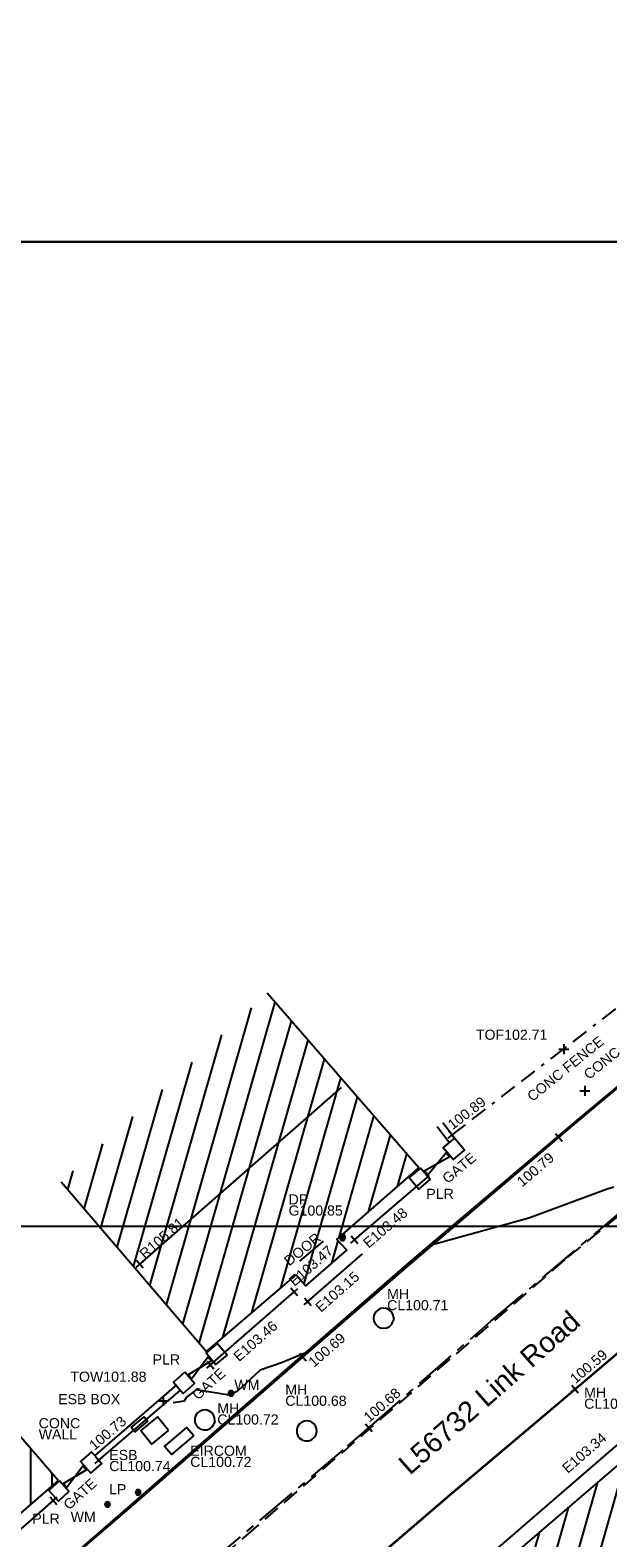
# Model space of a CAD drawing. Extents: x 635157 to 635442, y 694407 to 694910.
# Tile 21 of 105: x 635369 to 635386, y 694479 to 694524. Entities that reach past the tile are written whole.
import ezdxf

# ---------------------------------------------------------------- set-up
doc = ezdxf.new("R2010")
doc.units = 0
doc.header["$MEASUREMENT"] = 0
for name, pattern in [('BORDER', [1.75, 0.5, -0.25, 0.5, -0.25, 0, -0.25]), ('CENTER', [2, 1.25, -0.25, 0.25, -0.25]), ('DASHED', [0.75, 0.5, -0.25])]:
    doc.linetypes.add(name, pattern=pattern)
doc.layers.get('0').update_dxf_attribs({"color": 12, "linetype": 'CONTINUOUS'})
for name, color, linetype in [('APEX TITLE BLOCK', 86, 'CONTINUOUS'), ('BUILDING', 5, 'CONTINUOUS'), ('CONTOURS_MINOR', 132, 'CONTINUOUS'), ('DOOR', 7, 'CONTINUOUS'), ('DOOR_TXT', 7, 'CONTINUOUS'), ('DOWNPIPE', 151, 'CONTINUOUS'), ('DOWNPIPE_RMK', 151, 'CONTINUOUS'), ('EAVE', 3, 'CONTINUOUS'), ('EAVE_LVL', 3, 'CONTINUOUS'), ('EIRCOM_COVER', 3, 'CONTINUOUS'), ('EIRCOM_COVER_RMK', 3, 'CONTINUOUS'), ('ESB_BOX', 1, 'CONTINUOUS'), ('ESB_BOX_TXT', 1, 'CONTINUOUS'), ('ESB_COVER', 1, 'CONTINUOUS'), ('ESB_COVER_RMK', 1, 'CONTINUOUS'), ('FENCE', 32, 'BORDER'), ('FENCE_LVL', 32, 'CONTINUOUS'), ('FENCE_RMK', 32, 'CONTINUOUS'), ('GATE', 7, 'CONTINUOUS'), ('GATE_TXT', 7, 'CONTINUOUS'), ('GULLY', 151, 'CONTINUOUS'), ('HATCHING', 4, 'CONTINUOUS'), ('KERB_BOTTOM', 172, 'CONTINUOUS'), ('KERB_BOTTOM_LVL', 172, 'CONTINUOUS'), ('KERB_TOP', 2, 'CONTINUOUS'), ('LAMPPOST', 6, 'CONTINUOUS'), ('LAMPPOST_TXT', 6, 'CONTINUOUS'), ('LAYOUTS', 9, 'CONTINUOUS'), ('MANHOLES', 12, 'CONTINUOUS'), ('MANHOLES_RMK', 12, 'CONTINUOUS'), ('MARKINGS_DASHED_WHITE', 9, 'DASHED'), ('PILLAR', 12, 'CONTINUOUS'), ('PILLAR_RMK', 12, 'CONTINUOUS'), ('RIDGE', 6, 'CONTINUOUS'), ('RIDGE_LVL', 6, 'CONTINUOUS'), ('ROAD_CROWNLINE', 212, 'CENTER'), ('ROAD_CROWNLINE_LVL', 212, 'CONTINUOUS'), ('TEXT', 7, 'CONTINUOUS'), ('TEXT_RMK', 7, 'CONTINUOUS'), ('TEXT_TXT', 7, 'CONTINUOUS'), ('TOP_OF_FENCE_LEVEL', 212, 'CONTINUOUS'), ('TOP_OF_FENCE_LEVEL_TXT', 212, 'CONTINUOUS'), ('TOP_OF_WALL_LEVEL', 212, 'CONTINUOUS'), ('TOP_OF_WALL_LEVEL_TXT', 212, 'CONTINUOUS'), ('WALL', 12, 'CONTINUOUS'), ('WALL_LVL', 12, 'CONTINUOUS'), ('WALL_RMK', 12, 'CONTINUOUS'), ('WATER_METER', 5, 'CONTINUOUS'), ('WATER_METER_TXT', 5, 'CONTINUOUS')]:
    doc.layers.add(name, color=color, linetype=linetype)
doc.styles.add('Arial', font='arial.ttf')

# ---------------------------------------------------------------- blocks, each defined once
blk = doc.blocks.new('TitleBlock')
at = {"layer": 'APEX TITLE BLOCK', "color": 114, "true_color": 0x0fa54c}
blk.add_lwpolyline([(801, 473), (801, -81), (0, -81), (0, 473)], close=True, dxfattribs=at)
blk = doc.blocks.new('CIRCL')
at = {"color": 0, "linetype": 'ByBlock', "flags": 128}
for points in [[(0.5, 0), (0.475, 0.154), (0.404, 0.293), (0.293, 0.404), (0.154, 0.475), (0, 0.5), (-0.154, 0.475), (-0.293, 0.404), (-0.404, 0.293), (-0.475, 0.154), (-0.5, 0), (-0.475, -0.154), (-0.404, -0.293), (-0.293, -0.404), (-0.154, -0.475), (0, -0.5), (0.154, -0.475), (0.293, -0.404), (0.404, -0.293), (0.475, -0.154)], [(0.5, 0), (0.475, -0.154)]]:
    blk.add_lwpolyline(points, dxfattribs=at)
blk = doc.blocks.new('MH_CIR2')
at = {"color": 0, "linetype": 'ByBlock', "flags": 128}
for points in [[(0.5, 0), (0.475, 0.154), (0.404, 0.293), (0.293, 0.404), (0.154, 0.475), (0, 0.5), (-0.154, 0.475), (-0.293, 0.404), (-0.404, 0.293), (-0.475, 0.154), (-0.5, 0), (-0.475, -0.154), (-0.404, -0.293), (-0.293, -0.404), (-0.154, -0.475), (0, -0.5), (0.154, -0.475), (0.293, -0.404), (0.404, -0.293), (0.475, -0.154)], [(-0.499, -0.033), (0.033, 0.499)], [(-0.496, 0.06), (-0.06, 0.496)], [(-0.488, -0.111), (0.111, 0.488)], [(-0.467, -0.18), (0.18, 0.467)], [(-0.467, 0.179), (-0.179, 0.467)], [(-0.438, -0.241), (0.241, 0.438)], [(-0.403, -0.296), (0.296, 0.403)], [(-0.362, -0.345), (0.345, 0.362)], [(-0.315, -0.388), (0.388, 0.315)], [(-0.263, -0.425), (0.425, 0.263)], [(-0.204, -0.456), (0.456, 0.204)], [(-0.138, -0.48), (0.48, 0.138)], [(-0.064, -0.496), (0.496, 0.064)], [(0.5, 0), (0.475, -0.154)], [(0.022, -0.5), (0.5, -0.022)], [(0.128, -0.483), (0.483, -0.128)], [(0.305, -0.396), (0.396, -0.305)]]:
    blk.add_lwpolyline(points, dxfattribs=at)
blk = doc.blocks.new('GATE')
at = {"color": 0, "linetype": 'ByBlock', "flags": 128}
for points in [[(-0.450902, 0), (-0.451904, 0.007014), (-0.455912, 0.014028), (-0.460922, 0.019038), (-0.467936, 0.023046), (-0.475952, 0.024048), (-0.482966, 0.023046), (-0.48998, 0.019038), (-0.49499, 0.014028), (-0.498998, 0.007014), (-0.5, 0), (-0.498998, -0.007014), (-0.49499, -0.014028), (-0.48998, -0.019038), (-0.482966, -0.023046), (-0.475952, -0.024048), (-0.467936, -0.023046), (-0.460922, -0.019038), (-0.455912, -0.014028), (-0.451904, -0.007014)], [(-0.475952, 0.024048), (-0.475952, 0.078156), (0.475952, -0.078156), (0.475952, -0.024048)], [(-0.475952, -0.024048), (-0.475952, -0.078156), (0.475952, 0.078156), (0.475952, 0.024048)], [(-0.450902, 0), (-0.451904, -0.007014)], [(0.5, 0), (0.498998, 0.007014), (0.49499, 0.014028), (0.48998, 0.019038), (0.482966, 0.023046), (0.475952, 0.024048), (0.467936, 0.023046), (0.460922, 0.019038), (0.455912, 0.014028), (0.451904, 0.007014), (0.450902, 0), (0.451904, -0.007014), (0.455912, -0.014028), (0.460922, -0.019038), (0.467936, -0.023046), (0.475952, -0.024048), (0.482966, -0.023046), (0.48998, -0.019038), (0.49499, -0.014028), (0.498998, -0.007014)], [(0.5, 0), (0.498998, -0.007014)]]:
    blk.add_lwpolyline(points, dxfattribs=at)
blk = doc.blocks.new('SPOT')
at = {"color": 0, "linetype": 'ByBlock', "flags": 128}
for points in [[(-0.5, 0), (0.5, 0)], [(0, 0.5), (0, -0.5)]]:
    blk.add_lwpolyline(points, dxfattribs=at)
blk = doc.blocks.new('MH_CIR1')
at = {"color": 0, "linetype": 'ByBlock', "flags": 128}
for points in [[(0.5, 0), (0.475, 0.154), (0.404, 0.293), (0.293, 0.404), (0.154, 0.475), (0, 0.5), (-0.154, 0.475), (-0.293, 0.404), (-0.404, 0.293), (-0.475, 0.154), (-0.5, 0), (-0.475, -0.154), (-0.404, -0.293), (-0.293, -0.404), (-0.154, -0.475), (0, -0.5), (0.154, -0.475), (0.293, -0.404), (0.404, -0.293), (0.475, -0.154)], [(0.49, 0), (0.466, 0.151), (0.396, 0.288), (0.288, 0.396), (0.151, 0.466), (0, 0.49), (-0.151, 0.466), (-0.288, 0.396), (-0.396, 0.288), (-0.466, 0.151), (-0.49, 0), (-0.466, -0.151), (-0.396, -0.288), (-0.288, -0.396), (-0.151, -0.466), (0, -0.49), (0.151, -0.466), (0.288, -0.396), (0.396, -0.288), (0.466, -0.151)], [(0.471, 0), (0.448, 0.145), (0.381, 0.276), (0.276, 0.381), (0.145, 0.448), (0, 0.471), (-0.145, 0.448), (-0.276, 0.381), (-0.381, 0.276), (-0.448, 0.145), (-0.471, 0), (-0.448, -0.145), (-0.381, -0.276), (-0.276, -0.381), (-0.145, -0.448), (0, -0.471), (0.145, -0.448), (0.276, -0.381), (0.381, -0.276), (0.448, -0.145)], [(0.471, 0), (0.448, -0.145)], [(0.49, 0), (0.466, -0.151)], [(0.5, 0), (0.475, -0.154)]]:
    blk.add_lwpolyline(points, dxfattribs=at)

msp = doc.modelspace()

# ---------------------------------------------------------------- hatches: boundary and pattern name
at = {"layer": 'HATCHING'}
h = msp.add_hatch(dxfattribs=at)
h.set_pattern_fill('ANSI31', color=256, scale=5, angle=29)
h.paths.add_polyline_path([(635375.761, 694495.577), (635369.651, 694489.99), (635373.953, 694484.959), (635376.612, 694487.233), (635376.908, 694486.913), (635378.124, 694487.967), (635377.825, 694488.285), (635380.257, 694490.403)])
h.paths.add_polyline_path([(635386.735, 694482.092), (635382.232, 694478.239), (635377.264, 694473.927), (635373.703, 694470.866), (635379.644, 694463.935), (635392.289, 694475.638)])
h.paths.add_polyline_path([(635400.105, 694493.672), (635389.07, 694484.138), (635394.147, 694478.241), (635405.114, 694487.866)])
h.paths.add_polyline_path([(635414.354, 694498.338), (635411.485, 694502.049), (635405.029, 694497.064), (635412.734, 694487.163), (635419.036, 694492.258)])
h.paths.add_polyline_path([(635406.553, 694510.502), (635405.186, 694512.171), (635402.921, 694514.956), (635400.384, 694518.061), (635398.911, 694519.718), (635396.087, 694522.809), (635392.808, 694519.852), (635385.975, 694514.112), (635395.659, 694502.571), (635401.099, 694507.211), (635401.496, 694506.698)])
h.paths.add_polyline_path([(635426.874, 694517.566), (635419.573, 694512.507), (635421.884, 694509.166), (635424.227, 694505.781), (635424.337, 694505.581), (635424.396, 694505.475), (635425.173, 694504.426), (635426.531, 694502.629), (635427.374, 694501.532), (635435.798, 694505.95)])
h.paths.add_polyline_path([(635376.564, 694486.763), (635377.854, 694487.892), (635377.551, 694488.238), (635376.261, 694487.109)], flags=25)
h.paths.add_polyline_path([(635372.129, 694487.575), (635373.436, 694488.719), (635373.134, 694489.065), (635371.826, 694487.921)], flags=24)
h.paths.add_polyline_path([(635376.405, 694487.365), (635377.496, 694488.262), (635377.2, 694488.622), (635376.109, 694487.725)], flags=24)
h.paths.add_polyline_path([(635377.121, 694467.895), (635378.437, 694469.03), (635378.136, 694469.378), (635376.821, 694468.243)], flags=24)
h.paths.add_polyline_path([(635383.717, 694477.795), (635384.727, 694478.782), (635384.402, 694479.115), (635383.391, 694478.129)], flags=24)
h.paths.add_polyline_path([(635376.963, 694471.958), (635378.026, 694472.889), (635377.719, 694473.239), (635376.656, 694472.309)], flags=24)
h.paths.add_polyline_path([(635391.965, 694481.245), (635393.278, 694482.384), (635392.976, 694482.731), (635391.664, 694481.592)], flags=24)
h.paths.add_polyline_path([(635396.725, 694489.134), (635397.795, 694490.056), (635397.491, 694490.409), (635396.421, 694489.487)], flags=24)
h.paths.add_polyline_path([(635392.397, 694485.349), (635393.436, 694486.306), (635393.12, 694486.648), (635392.081, 694485.692)], flags=24)
h.paths.add_polyline_path([(635409.423, 694498.224), (635410.484, 694496.849), (635410.848, 694497.129), (635409.787, 694498.505)], flags=24)
h.paths.add_polyline_path([(635409.127, 694499.562), (635410.167, 694499.562), (635410.167, 694500.028), (635409.127, 694500.028)], flags=24)
h.paths.add_polyline_path([(635407.856, 694498.736), (635409.829, 694498.736), (635409.829, 694499.201), (635407.856, 694499.201)], flags=24)
h.paths.add_polyline_path([(635407.856, 694499.066), (635408.43, 694499.066), (635408.43, 694499.531), (635407.856, 694499.531)], flags=24)
h.paths.add_polyline_path([(635409.871, 694500.788), (635411.144, 694499.281), (635411.5, 694499.582), (635410.226, 694501.088)], flags=24)
h.paths.add_polyline_path([(635410.123, 694501.001), (635410.493, 694500.562), (635410.849, 694500.863), (635410.478, 694501.301)], flags=25)
h.paths.add_polyline_path([(635406.662, 694497.946), (635407.237, 694497.946), (635407.237, 694498.412), (635406.662, 694498.412)], flags=24)
h.paths.add_polyline_path([(635406.662, 694497.611), (635408.635, 694497.611), (635408.635, 694498.077), (635406.662, 694498.077)], flags=24)
h.paths.add_polyline_path([(635405.558, 694496.617), (635407.321, 694496.617), (635407.321, 694497.082), (635405.558, 694497.082)], flags=24)
h.paths.add_polyline_path([(635405.561, 694496.954), (635406.293, 694496.954), (635406.293, 694497.404), (635405.561, 694497.404)], flags=24)
h.paths.add_polyline_path([(635411.234, 694501.456), (635412.101, 694500.341), (635412.468, 694500.626), (635411.602, 694501.742)], flags=24)
h.paths.add_polyline_path([(635399.757, 694517.93), (635400.849, 694516.608), (635401.203, 694516.901), (635400.111, 694518.222)], flags=24)
h.paths.add_polyline_path([(635398.009, 694515.162), (635399.106, 694513.814), (635399.462, 694514.104), (635398.366, 694515.452)], flags=24)
h.paths.add_polyline_path([(635392.312, 694518.765), (635393.492, 694517.489), (635393.829, 694517.801), (635392.649, 694519.077)], flags=24)
h.paths.add_polyline_path([(635399.044, 694518.002), (635399.776, 694518.002), (635399.776, 694518.452), (635399.044, 694518.452)], flags=24)
h.paths.add_polyline_path([(635396.331, 694521.378), (635397.326, 694520.375), (635397.656, 694520.703), (635396.661, 694521.706)], flags=24)
h.paths.add_polyline_path([(635402.658, 694514.34), (635403.559, 694513.252), (635403.917, 694513.549), (635403.016, 694514.637)], flags=24)
h.paths.add_polyline_path([(635403.641, 694510.506), (635405.404, 694510.506), (635405.404, 694510.971), (635403.641, 694510.971)], flags=24)
h.paths.add_polyline_path([(635403.644, 694510.843), (635404.376, 694510.843), (635404.376, 694511.293), (635403.644, 694511.293)], flags=24)
h.paths.add_polyline_path([(635399.797, 694507.348), (635401.56, 694507.348), (635401.56, 694507.813), (635399.797, 694507.813)], flags=24)
h.paths.add_polyline_path([(635399.8, 694507.685), (635400.532, 694507.685), (635400.532, 694508.135), (635399.8, 694508.135)], flags=24)
h.paths.add_polyline_path([(635429.57, 694506.871), (635430.624, 694505.489), (635430.989, 694505.768), (635429.936, 694507.15)], flags=24)
h.paths.add_polyline_path([(635423.433, 694514.504), (635424.421, 694513.074), (635424.799, 694513.336), (635423.811, 694514.765)], flags=24)
h.paths.add_polyline_path([(635422.129, 694508.909), (635422.902, 694507.727), (635423.292, 694507.981), (635422.519, 694509.164)], flags=24)
h.paths.add_polyline_path([(635426.631, 694503.191), (635427.38, 694501.993), (635427.775, 694502.239), (635427.026, 694503.438)], flags=24)
h.paths.add_polyline_path([(635376.316, 694489.245), (635377.048, 694489.245), (635377.048, 694489.695), (635376.316, 694489.695)], flags=24)
h.paths.add_polyline_path([(635376.313, 694488.907), (635378.076, 694488.907), (635378.076, 694489.373), (635376.313, 694489.373)], flags=24)
h = msp.add_hatch(dxfattribs=at)
h.set_pattern_fill('ANSI31', color=256, scale=5, angle=45)
h.paths.add_polyline_path([(635365.472, 694477.599), (635365.764, 694477.275), (635366.977, 694478.31), (635366.683, 694478.648), (635369.556, 694481.136), (635365.602, 694485.716), (635351.699, 694475.318), (635351.825, 694475.192), (635353.881, 694472.807), (635354.015, 694472.923), (635356.215, 694474.773), (635358.776, 694471.805), (635361.666, 694474.309), (635361.952, 694473.978), (635363.169, 694475.013), (635362.871, 694475.354)])
h.paths.add_polyline_path([(635353.971, 694472.876), (635355.569, 694474.248), (635355.276, 694474.59), (635353.678, 694473.218)], flags=25)
h.paths.add_polyline_path([(635367.53, 694479.389), (635368.821, 694480.517), (635368.519, 694480.863), (635367.227, 694479.735)], flags=24)
h.paths.add_polyline_path([(635363.557, 694476.056), (635364.859, 694477.171), (635364.56, 694477.52), (635363.258, 694476.405)], flags=24)
h.paths.add_polyline_path([(635365.625, 694481.923), (635366.939, 694483.061), (635366.638, 694483.408), (635365.324, 694482.27)], flags=24)
h.paths.add_polyline_path([(635357.082, 694474.397), (635358.395, 694475.535), (635358.094, 694475.882), (635356.781, 694474.745)], flags=24)
h.paths.add_polyline_path([(635365.298, 694477.775), (635366.38, 694478.682), (635366.081, 694479.039), (635364.998, 694478.132)], flags=24)
h.paths.add_polyline_path([(635361.424, 694476.126), (635362.156, 694476.126), (635362.156, 694476.576), (635361.424, 694476.576)], flags=24)
h.paths.add_polyline_path([(635361.421, 694475.788), (635363.184, 694475.788), (635363.184, 694476.253), (635361.421, 694476.253)], flags=24)

# ---------------------------------------------------------------- linework, layer by layer
at = {"layer": 'BUILDING'}
for points in [[(635369.651, 694489.99, 100.801), (635373.953, 694484.959, 100.801), (635376.612, 694487.233, 100.821), (635376.908, 694486.913, 100.813), (635378.124, 694487.967, 100.843), (635377.825, 694488.285, 100.855), (635380.257, 694490.403, 100.864), (635375.761, 694495.577, 100.813)], [(635369.556, 694481.136, 100.72), (635365.602, 694485.716, 100.746)], [(635392.289, 694475.638, 100.736), (635386.735, 694482.092, 100.726), (635382.232, 694478.239, 100.675), (635377.264, 694473.927, 100.599), (635373.703, 694470.866, 100.554), (635379.644, 694463.935, 100.581)], [(635369.556, 694481.136, 100.72), (635366.683, 694478.648, 100.672), (635366.977, 694478.31, 100.655), (635365.764, 694477.275, 100.646), (635365.472, 694477.599, 100.718), (635362.871, 694475.354, 100.616), (635363.169, 694475.013, 100.593), (635361.952, 694473.978, 100.571), (635361.666, 694474.309, 100.602), (635358.776, 694471.805, 100.575)]]:
    msp.add_polyline3d(points, dxfattribs=at)
at = {"layer": 'CONTOURS_MINOR'}
msp.add_polyline3d([(635386.038, 694489.833, 100.75), (635385.839, 694489.769, 100.75), (635383.516, 694488.911, 100.75), (635380.656, 694488.121, 100.75), (635379.98, 694487.556, 100.75), (635378.654, 694486.434, 100.75), (635376.871, 694484.913, 100.75), (635376.179, 694484.626, 100.75), (635375.551, 694484.413, 100.75), (635374.88, 694483.791, 100.75), (635374.632, 694483.671, 100.75), (635373.654, 694483.826, 100.75), (635373.363, 694483.605, 100.75), (635373.291, 694483.486, 100.75), (635372.964, 694483.445, 100.75)], dxfattribs=at)
at = {"layer": 'DOOR'}
msp.add_polyline3d([(635376.722, 694487.635, 100.968), (635377.425, 694488.234, 100.965)], dxfattribs=at)
at = {"layer": 'EAVE'}
for points in [[(635378.349, 694488.272, 103.476), (635380.573, 694490.177, 103.496)], [(635376.965, 694486.44, 103.146), (635378.58, 694487.856, 103.178)], [(635374.08, 694484.565, 103.459), (635376.558, 694486.734, 103.47)], [(635373.227, 694471.047, 103.336), (635386.602, 694482.591, 103.339)], [(635367.224, 694478.626, 103.23), (635369.418, 694480.543, 103.264)]]:
    msp.add_polyline3d(points, dxfattribs=at)
at = {"layer": 'EIRCOM_COVER'}
msp.add_polyline3d([(635373.578, 694482.459, 100.717), (635373.363, 694482.711, 100.733), (635372.715, 694482.159, 100.719), (635372.93, 694481.907, 100.703)], close=True, dxfattribs=at)
at = {"layer": 'ESB_BOX'}
msp.add_polyline3d([(635371.726, 694482.71, 100.733), (635372.106, 694483.024, 100.744), (635372.21, 694482.898, 100.744), (635371.83, 694482.584, 100.733)], close=True, dxfattribs=at)
at = {"layer": 'ESB_COVER'}
msp.add_polyline3d([(635372.835, 694482.623, 100.739), (635372.503, 694483.027, 100.742), (635372.005, 694482.618, 100.735), (635372.337, 694482.214, 100.732)], close=True, dxfattribs=at)
at = {"layer": 'FENCE'}
msp.add_polyline3d([(635381.241, 694491.379, 100.887), (635384.234, 694493.687, 100.938), (635387.914, 694496.51, 100.98), (635388.622, 694497.042, 100.977)], dxfattribs=at)
at = {"layer": 'KERB_BOTTOM'}
for points in [[(635389.088, 694495.234, 100.834), (635385.002, 694491.819, 100.801), (635384.405, 694491.311, 100.794), (635379.977, 694487.543, 100.742), (635376.815, 694484.8, 100.688), (635376.033, 694484.121, 100.675), (635371.651, 694480.309, 100.59), (635369.253, 694478.257, 100.553)], [(635378.217, 694478.177, 100.499), (635381.095, 694480.648, 100.539), (635383.627, 694482.782, 100.572), (635384.887, 694483.849, 100.593), (635386.881, 694485.537, 100.625)]]:
    msp.add_polyline3d(points, dxfattribs=at)
at = {"layer": 'KERB_TOP'}
for points in [[(635378.224, 694478.168, 100.556), (635381.105, 694480.637, 100.609), (635383.637, 694482.771, 100.642), (635386.891, 694485.526, 100.695), (635390.048, 694488.205, 100.742), (635392.749, 694490.498, 100.8), (635393.316, 694490.922, 100.813), (635396.303, 694493.214, 100.849), (635399.297, 694495.439, 100.895), (635403.694, 694498.711, 100.924), (635407.452, 694501.46, 100.981), (635409.19, 694502.742, 101.003), (635410.028, 694503.35, 100.874), (635410.756, 694503.875, 100.843), (635411.374, 694504.119, 100.884), (635411.901, 694504.176, 100.867), (635412.32, 694504.157, 100.843), (635412.467, 694504.144, 100.833), (635412.972, 694504.031, 100.825), (635413.648, 694503.754, 100.809), (635413.852, 694503.559, 100.807), (635414.318, 694503, 100.801), (635415.767, 694501.105, 100.748), (635417.019, 694499.445, 100.727)], [(635389.183, 694495.346, 100.886), (635384.978, 694491.847, 100.882), (635379.996, 694487.626, 100.795), (635376.041, 694484.192, 100.738), (635371.627, 694480.337, 100.671), (635367.636, 694476.888, 100.589)]]:
    msp.add_polyline3d(points, dxfattribs=at)
at = {"layer": 'LAYOUTS', "linetype": 'ByBlock'}
for points in [[(635281.698, 694488.675), (635441.898, 694488.675), (635441.898, 694583.275), (635281.698, 694583.275)], [(635238.208, 694423.253), (635398.408, 694423.253), (635398.408, 694517.853), (635238.208, 694517.853)], [(635238.208, 694423.253), (635398.408, 694423.253), (635398.408, 694517.853), (635238.208, 694517.853)]]:
    msp.add_lwpolyline(points, close=True, dxfattribs=at)
at = {"layer": 'MARKINGS_DASHED_WHITE'}
msp.add_polyline3d([(635330.452, 694451.092, 100.005), (635336.605, 694451.368, 100.06), (635339.099, 694451.665, 100.066), (635342.443, 694452.505, 100.075), (635345.014, 694453.768, 100.075), (635348.122, 694455.814, 100.119), (635352.448, 694459.552, 100.176), (635359.463, 694465.834, 100.294), (635366.533, 694472.013, 100.452), (635375.129, 694479.501, 100.614), (635384.668, 694487.746, 100.711), (635392.972, 694494.506, 100.807)], dxfattribs=at)
at = {"layer": 'PILLAR'}
for points in [[(635381.311, 694491.287, 100.883), (635380.98, 694491.01, 100.878), (635381.278, 694490.653, 100.878), (635381.609, 694490.93, 100.883)], [(635380.307, 694490.4, 100.87), (635379.967, 694490.115, 100.861), (635380.252, 694489.775, 100.861), (635380.592, 694490.06, 100.87)], [(635374.277, 694485.2, 100.774), (635373.945, 694484.921, 100.767), (635374.234, 694484.577, 100.767), (635374.566, 694484.856, 100.774)], [(635373.311, 694484.345, 100.756), (635372.978, 694484.055, 100.755), (635373.269, 694483.721, 100.755), (635373.602, 694484.011, 100.756)], [(635370.551, 694481.987, 100.733), (635370.225, 694481.706, 100.72), (635370.524, 694481.359, 100.72), (635370.85, 694481.64, 100.733)], [(635369.596, 694481.128, 100.711), (635369.28, 694480.847, 100.705), (635369.563, 694480.528, 100.705), (635369.879, 694480.809, 100.711)]]:
    msp.add_polyline3d(points, close=True, dxfattribs=at)
at = {"layer": 'RIDGE'}
msp.add_polyline3d([(635371.982, 694487.555, 105.806), (635377.96, 694492.787, 105.816)], dxfattribs=at)
at = {"layer": 'ROAD_CROWNLINE'}
msp.add_polyline3d([(635372.484, 694477.371, 100.551), (635378.141, 694482.152, 100.675), (635378.769, 694482.701, 100.678), (635382.387, 694485.859, 100.694), (635386.368, 694489.201, 100.734), (635387.195, 694489.895, 100.742), (635390.928, 694492.988, 100.777), (635394.138, 694495.493, 100.828), (635395.31, 694496.407, 100.846), (635399.825, 694499.749, 100.893), (635402.169, 694501.451, 100.908), (635404.521, 694503.159, 100.923), (635408.362, 694505.995, 100.88), (635410.167, 694507.385, 100.818), (635410.2, 694507.409, 100.817), (635410.631, 694507.73, 100.798)], dxfattribs=at)
at = {"layer": 'WALL'}
for points in [[(635381.311, 694491.287, 100.883), (635380.967, 694491.741, 100.901)], [(635381.146, 694491.162, 100.883), (635380.803, 694491.617, 100.901)], [(635373.06, 694483.961, 100.755), (635370.644, 694481.879, 100.733)], [(635370.765, 694481.739, 100.733), (635373.188, 694483.814, 100.755)]]:
    msp.add_polyline3d(points, dxfattribs=at)

# ---------------------------------------------------------------- block references
at = {"layer": 'APEX TITLE BLOCK', "color": 7, "linetype": 'ByBlock', "xscale": 0.2, "yscale": 0.2, "zscale": 0.2}
msp.add_blockref('TitleBlock', (635238.208, 694423.253), dxfattribs=at)
at = {"layer": 'DOWNPIPE', "xscale": 0.15, "yscale": 0.15, "zscale": 0.15}
msp.add_blockref('MH_CIR1', (635377.992, 694488.363, 100.854), dxfattribs=at)
at = {"layer": 'EAVE_LVL', "xscale": 0.3, "yscale": 0.3, "zscale": 0.3}
for p, rotation in [((635378.349, 694488.272, 103.476), 40.58219500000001), ((635376.558, 694486.734, 103.47), 41.195744), ((635376.965, 694486.44, 103.146), 41.243641), ((635374.08, 694484.565, 103.459), 41.195744), ((635369.418, 694480.543, 103.264), 41.145226)]:
    msp.add_blockref('SPOT', p, dxfattribs=dict(at, rotation=rotation))
at = {"layer": 'FENCE_LVL', "xscale": 0.3, "yscale": 0.3, "zscale": 0.3, "rotation": 37.633247}
msp.add_blockref('SPOT', (635381.241, 694491.379, 100.887), dxfattribs=at)
at = {"layer": 'GATE'}
for p, xscale, rotation in [((635380.791, 694490.529, 100.87), 0.90685, 39.872252), ((635373.757, 694484.482, 100.756), 0.8528339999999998, 42.04362599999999), ((635370.051, 694481.256, 100.711), 0.851205, 42.01031499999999)]:
    msp.add_blockref('GATE', p, dxfattribs=dict(at, xscale=xscale, rotation=rotation))
at = {"layer": 'GULLY', "xscale": 0.15, "yscale": 0.15, "zscale": 0.15}
msp.add_blockref('MH_CIR2', (635377.99, 694488.325, 100.849), dxfattribs=at)
at = {"layer": 'KERB_BOTTOM_LVL', "xscale": 0.3, "yscale": 0.3, "zscale": 0.3}
for p, rotation in [((635384.405, 694491.311, 100.794), 40.395966), ((635376.815, 694484.8, 100.688), 40.946445), ((635384.887, 694483.849, 100.593), 40.25293)]:
    msp.add_blockref('SPOT', p, dxfattribs=dict(at, rotation=rotation))
at = {"layer": 'LAMPPOST', "xscale": 0.15, "yscale": 0.15, "zscale": 0.15}
msp.add_blockref('MH_CIR2', (635371.928, 694480.787, 100.681), dxfattribs=at)
at = {"layer": 'MANHOLES', "xscale": 0.6, "yscale": 0.6, "zscale": 0.6}
msp.add_blockref('CIRCL', (635379.21, 694485.949, 100.712), dxfattribs=at)
at = {"layer": 'MANHOLES'}
for p, xscale, yscale, zscale, rotation in [((635373.906, 694482.934, 100.721), 0.6000000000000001, 0.6000000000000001, 0.6000000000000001, 353.865765), ((635376.93, 694482.609, 100.676), 0.6, 0.6, 0.6, 245.922657)]:
    msp.add_blockref('CIRCL', p, dxfattribs=dict(at, xscale=xscale, yscale=yscale, zscale=zscale, rotation=rotation))
at = {"layer": 'RIDGE_LVL', "xscale": 0.3, "yscale": 0.3, "zscale": 0.3, "rotation": 41.192711}
msp.add_blockref('SPOT', (635371.982, 694487.555, 105.806), dxfattribs=at)
at = {"layer": 'ROAD_CROWNLINE_LVL', "xscale": 0.3, "yscale": 0.3, "zscale": 0.3, "rotation": 41.122814}
msp.add_blockref('SPOT', (635378.769, 694482.701, 100.678), dxfattribs=at)
at = {"layer": 'TEXT', "xscale": 0.3, "yscale": 0.3, "zscale": 0.3}
msp.add_blockref('SPOT', (635385.181, 694492.69, 100.898), dxfattribs=at)
at = {"layer": 'TOP_OF_FENCE_LEVEL', "xscale": 0.3, "yscale": 0.3, "zscale": 0.3}
msp.add_blockref('SPOT', (635384.553, 694493.92, 102.712), dxfattribs=at)
at = {"layer": 'TOP_OF_WALL_LEVEL', "xscale": 0.3, "yscale": 0.3, "zscale": 0.3}
msp.add_blockref('SPOT', (635372.671, 694483.498, 101.875), dxfattribs=at)
at = {"layer": 'WALL_LVL', "xscale": 0.3, "yscale": 0.3, "zscale": 0.3, "rotation": 40.557652}
msp.add_blockref('SPOT', (635370.765, 694481.739, 100.733), dxfattribs=at)
at = {"layer": 'WATER_METER', "xscale": 0.15, "yscale": 0.15, "zscale": 0.15}
for p in [(635374.683, 694483.723, 100.752), (635371.021, 694480.43, 100.682)]:
    msp.add_blockref('MH_CIR2', p, dxfattribs=at)

# ---------------------------------------------------------------- texts
at = {"layer": 'DOOR_TXT', "style": 'Arial'}
msp.add_text('DOOR', height=0.3, rotation=39.4454, dxfattribs=at).set_placement((635376.412, 694487.478))
at = {"layer": 'DOWNPIPE_RMK', "style": 'Arial'}
for s, p in [('DP', (635376.391, 694489.32)), ('G100.85', (635376.391, 694488.99))]:
    msp.add_text(s, height=0.3, dxfattribs=at).set_placement(p)
at = {"layer": 'EAVE_LVL', "style": 'Arial'}
for s, rotation, p in [('E103.48', 40.5822, (635378.765, 694488.008)), ('E103.47', 41.1957, (635376.567, 694486.875)), ('E103.15', 41.2436, (635377.349, 694486.105)), ('E103.46', 41.1957, (635374.92, 694484.645)), ('E103.34', 40.7976, (635384.669, 694481.335))]:
    msp.add_text(s, height=0.3, rotation=rotation, dxfattribs=at).set_placement(p)
at = {"layer": 'EIRCOM_COVER_RMK', "style": 'Arial'}
for s, p in [('EIRCOM', (635373.475, 694481.87)), ('CL100.72', (635373.475, 694481.54))]:
    msp.add_text(s, height=0.3, dxfattribs=at).set_placement(p)
at = {"layer": 'ESB_BOX_TXT', "style": 'Arial'}
msp.add_text('ESB BOX', height=0.3, dxfattribs=at).set_placement((635369.558, 694483.401))
at = {"layer": 'ESB_COVER_RMK', "style": 'Arial'}
for s, p in [('ESB', (635371.074, 694481.746)), ('CL100.74', (635371.074, 694481.416))]:
    msp.add_text(s, height=0.3, dxfattribs=at).set_placement(p)
at = {"layer": 'FENCE_LVL', "style": 'Arial'}
msp.add_text('100.89', height=0.3, rotation=37.6332, dxfattribs=at).set_placement((635381.259, 694491.519))
at = {"layer": 'FENCE_RMK', "style": 'Arial'}
msp.add_text('CONC FENCE', height=0.3, rotation=39.0147, dxfattribs=at).set_placement((635383.622, 694492.353))
at = {"layer": 'GATE_TXT', "style": 'Arial'}
for rotation, p in [(39.8723, (635381.107, 694489.92)), (42.0436, (635373.702, 694483.507)), (42.0103, (635369.881, 694480.248))]:
    msp.add_text('GATE', height=0.3, rotation=rotation, dxfattribs=at).set_placement(p)
at = {"layer": 'KERB_BOTTOM_LVL', "style": 'Arial'}
for s, rotation, p in [('100.79', 40.396, (635383.321, 694489.824)), ('100.69', 40.9464, (635377.14, 694484.474)), ('100.59', 40.2529, (635384.899, 694483.99))]:
    msp.add_text(s, height=0.3, rotation=rotation, dxfattribs=at).set_placement(p)
at = {"layer": 'LAMPPOST_TXT', "style": 'Arial'}
msp.add_text('LP', height=0.3, dxfattribs=at).set_placement((635371.067, 694480.732))
at = {"layer": 'MANHOLES_RMK', "style": 'Arial'}
for s, p in [('MH', (635379.315, 694486.515)), ('CL100.71', (635379.315, 694486.185)), ('MH', (635376.295, 694483.682)), ('MH', (635385.158, 694483.595)), ('MH', (635374.278, 694483.128)), ('CL100.68', (635376.295, 694483.352)), ('CL100.72', (635385.158, 694483.265)), ('CL100.72', (635374.278, 694482.798))]:
    msp.add_text(s, height=0.3, dxfattribs=at).set_placement(p)
at = {"layer": 'PILLAR_RMK', "style": 'Arial'}
for p in [(635380.476, 694489.485), (635372.36, 694484.576), (635368.791, 694479.858)]:
    msp.add_text('PLR', height=0.3, dxfattribs=at).set_placement(p)
at = {"layer": 'RIDGE_LVL', "style": 'Arial'}
msp.add_text('R105.81', height=0.3, rotation=41.1927, dxfattribs=at).set_placement((635372.132, 694487.687))
at = {"layer": 'ROAD_CROWNLINE_LVL', "style": 'Arial'}
msp.add_text('100.68', height=0.3, rotation=41.1228, dxfattribs=at).set_placement((635378.779, 694482.842))
at = {"layer": 'TEXT_RMK', "style": 'Arial'}
msp.add_text('L56732 Link Road', height=0.6, rotation=41.3406, dxfattribs=at).set_placement((635379.985, 694481.276))
at = {"layer": 'TEXT_TXT', "style": 'Arial'}
msp.add_text('CONC', height=0.3, rotation=38.898, dxfattribs=at).set_placement((635385.297, 694493.003))
at = {"layer": 'TOP_OF_FENCE_LEVEL_TXT', "style": 'Arial'}
msp.add_text('TOF102.71', height=0.3, dxfattribs=at).set_placement((635381.948, 694494.2))
at = {"layer": 'TOP_OF_WALL_LEVEL_TXT', "style": 'Arial'}
msp.add_text('TOW101.88', height=0.3, dxfattribs=at).set_placement((635369.919, 694484.065))
at = {"layer": 'WALL_LVL', "style": 'Arial'}
msp.add_text('100.73', height=0.3, rotation=40.5577, dxfattribs=at).set_placement((635370.636, 694482.013))
at = {"layer": 'WALL_RMK', "style": 'Arial'}
for s, p in [('CONC', (635368.98, 694482.687)), ('WALL', (635368.98, 694482.357))]:
    msp.add_text(s, height=0.3, dxfattribs=at).set_placement(p)
at = {"layer": 'WATER_METER_TXT', "style": 'Arial'}
for p in [(635374.783, 694483.823), (635369.928, 694479.913)]:
    msp.add_text('WM', height=0.3, dxfattribs=at).set_placement(p)

doc.saveas('drawing.dxf')
